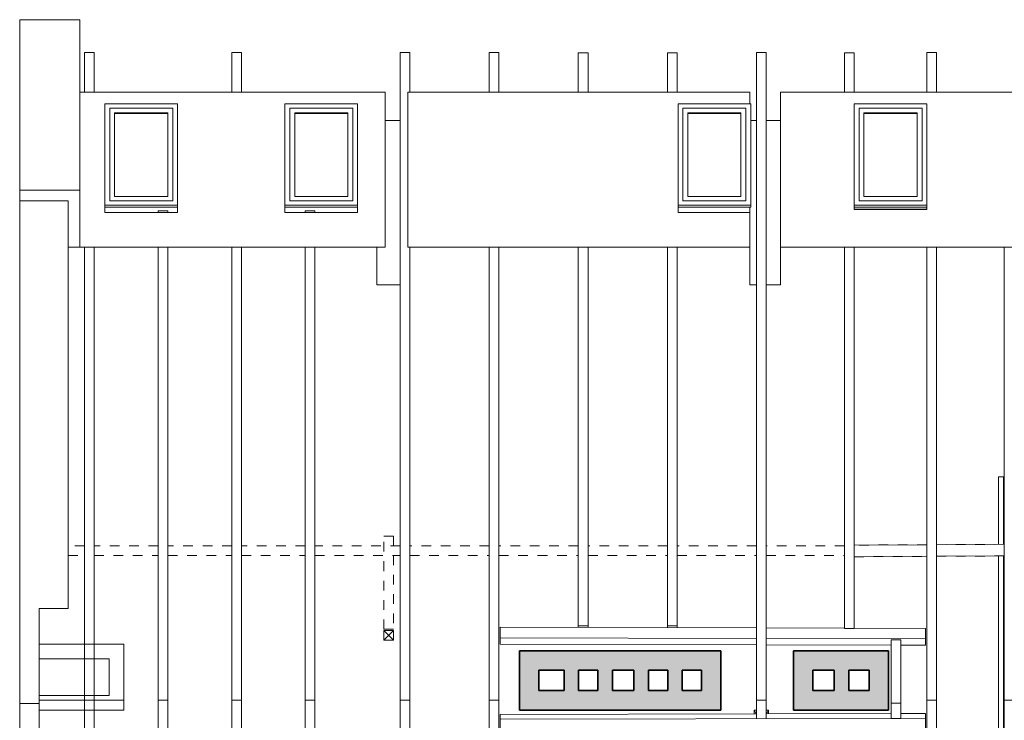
# Model space of a CAD drawing. Header units: metres. Extents: x -1.7 to 41.6, y -3.9 to 17.
# Tile 2 of 7: x -0.2 to 9.9, y 7.5 to 14.7. Entities that reach past the tile are written whole.
import ezdxf

# ---------------------------------------------------------------- set-up
doc = ezdxf.new("R2010")
doc.units = ezdxf.units.M
doc.linetypes.add('AV - Cerch_ 1 tecka 4mm', pattern=[0.006, 0.004, -0.001, 0, -0.001])
doc.layers.add('AV-SRAFY', color=7, linetype='Continuous', lineweight=35)
doc.layers.add('AV-STAVBA', color=7, linetype='Continuous', lineweight=18)

# ---------------------------------------------------------------- blocks, each defined once
blk = doc.blocks.new('SFR_Trám_obdelník_steel - 100_160-1443036-Podkroví')
at = {"layer": 'AV-STAVBA', "linetype": 'AV - Cerch_ 1 tecka 4mm', "lineweight": 13}
for p, q in [((-3.84, 0.05), (-4.01, 0.05)), ((-3.08, 0.05), (-3.74, 0.05)), ((-2.32, 0.05), (-2.98, 0.05)), ((-1.56, 0.05), (-2.22, 0.05)), ((-0.58, 0.05), (-1.46, 0.05)), ((0.34, 0.05), (-0.48, 0.05)), ((1.26, 0.05), (0.44, 0.05)), ((2.18, 0.05), (1.36, 0.05)), ((3.1, 0.05), (2.28, 0.05)), ((4.01, 0.05), (3.2, 0.05)), ((-4.01, -0.05), (-3.84, -0.05)), ((-3.74, -0.05), (-3.08, -0.05)), ((-2.98, -0.05), (-2.32, -0.05)), ((-2.22, -0.05), (-1.56, -0.05)), ((-1.46, -0.05), (-0.58, -0.05)), ((-0.48, -0.05), (0.34, -0.05)), ((0.44, -0.05), (1.26, -0.05)), ((1.36, -0.05), (2.18, -0.05)), ((2.28, -0.05), (3.1, -0.05)), ((3.2, -0.05), (4.01, -0.05))]:
    blk.add_line(p, q, dxfattribs=at)
blk = doc.blocks.new('SFR_Trám_dřevo - 120_160-1458926-Podkroví')
at = {"layer": 'AV-STAVBA', "linetype": 'AV - Cerch_ 1 tecka 4mm', "lineweight": 13}
for p, q in [((-15.479, 0.06), (-15.479, 0)), ((-14.629, 0.06), (-15.379, 0.06)), ((-13.829, 0.06), (-14.529, 0.06)), ((-15.38, -0.06), (-14.63, -0.06)), ((-14.53, -0.06), (-13.829, -0.06))]:
    blk.add_line(p, q, dxfattribs=at)
blk = doc.blocks.new('SFR_Trám_dřevo - 50_140-V18-Podkroví')
at = {"layer": 'AV-STAVBA', "linetype": 'AV - Cerch_ 1 tecka 4mm', "lineweight": 13}
for p, q in [((-2.192, 0.025), (-2.888, 0.025)), ((-2.888, 0.025), (-2.888, -0.025)), ((1.923, 0.025), (-2.072, 0.025)), ((2.888, 0.025), (2.043, 0.025)), ((2.888, -0.025), (2.888, 0.025)), ((-2.888, -0.025), (-2.191, -0.025)), ((-2.071, -0.025), (1.924, -0.025)), ((2.044, -0.025), (2.888, -0.025))]:
    blk.add_line(p, q, dxfattribs=at)
at = {"layer": 'AV-STAVBA'}
for p, q in [((-2.888, -0.025), (-2.888, 0.025)), ((-2.192, 0.025), (-2.888, 0.025)), ((1.923, 0.025), (-2.072, 0.025)), ((2.888, 0.025), (2.043, 0.025)), ((2.888, 0.025), (2.888, -0.025)), ((-2.191, -0.025), (-2.888, -0.025)), ((1.924, -0.025), (-2.071, -0.025)), ((2.888, -0.025), (2.044, -0.025))]:
    blk.add_line(p, q, dxfattribs=at)
blk = doc.blocks.new('SCO_Koncepční obdelníkový sloup_steel - 100_100-1442975-Podkroví')
at = {"layer": 'AV-STAVBA'}
for p, q in [((0.05, 0.05), (-0.05, -0.05)), ((-0.05, 0.05), (0.05, -0.05))]:
    blk.add_line(p, q, dxfattribs=at)
blk = doc.blocks.new('SFR_Trám_obdelník_steel - 100_160-1506987-Podkroví')
at = {"layer": 'AV-STAVBA', "linetype": 'AV - Cerch_ 1 tecka 4mm', "lineweight": 13}
for p, q in [((-0.479, 0.05), (0.482, 0.05)), ((-0.479, -0.05), (-0.479, 0.05)), ((0.482, 0.05), (0.482, -0.05)), ((0.482, -0.05), (-0.479, -0.05))]:
    blk.add_line(p, q, dxfattribs=at)
blk = doc.blocks.new('SCO_Koncepční obdelníkový sloup - 150_270-1444334-Podkroví')
at = {"layer": 'AV-STAVBA'}
for p, q in [((-0.075, 0.135), (-0.053, 0.095)), ((-0.075, 0.135), (-0.05, 0.135)), ((-0.075, 0.095), (-0.075, 0.135)), ((0.05, 0.135), (0.075, 0.135)), ((0.075, 0.135), (0.053, 0.095)), ((0.075, 0.135), (0.075, 0.095)), ((-0.075, -0.135), (-0.075, -0.069)), ((-0.05, -0.09), (-0.075, -0.135)), ((0.05, -0.09), (0.075, -0.135)), ((0.075, -0.068), (0.075, -0.135)), ((-0.05, -0.135), (-0.075, -0.135)), ((0.075, -0.135), (0.05, -0.135))]:
    blk.add_line(p, q, dxfattribs=at)
blk = doc.blocks.new('WI_1_střešní - 750x1150-1468877-Podkroví')
at = {"layer": 'AV-STAVBA'}
for p, q in [((8.385, 13.878), (8.385, 12.832)), ((9.135, 13.878), (8.385, 13.878)), ((8.435, 12.878), (8.435, 13.833)), ((8.435, 13.833), (9.085, 13.833)), ((9.085, 13.833), (8.435, 13.833)), ((8.435, 13.833), (8.435, 12.878)), ((9.085, 13.833), (9.085, 12.878)), ((9.085, 12.878), (9.085, 13.833)), ((9.135, 12.832), (9.135, 13.878)), ((8.485, 12.923), (8.485, 13.787)), ((8.485, 13.787), (9.035, 13.787)), ((9.035, 13.781), (8.485, 13.781)), ((9.035, 13.787), (9.035, 12.923)), ((9.035, 12.923), (8.485, 12.923)), ((8.385, 12.832), (9.135, 12.832)), ((8.385, 12.813), (8.385, 12.832)), ((9.085, 12.878), (8.435, 12.878)), ((8.435, 12.878), (9.085, 12.878)), ((9.135, 12.813), (9.135, 12.832)), ((9.135, 12.812), (8.385, 12.812))]:
    blk.add_line(p, q, dxfattribs=at)
blk = doc.blocks.new('WI_1_střešní - 750x1150-V22-Podkroví')
at = {"layer": 'AV-STAVBA'}
for p, q in [((6.565, 13.878), (6.565, 12.832)), ((7.315, 13.878), (6.565, 13.878)), ((6.615, 12.878), (6.615, 13.833)), ((6.615, 13.833), (7.265, 13.833)), ((7.265, 13.833), (6.615, 13.833)), ((6.615, 13.833), (6.615, 12.878)), ((7.265, 13.833), (7.265, 12.878)), ((7.265, 12.878), (7.265, 13.833)), ((7.315, 12.832), (7.315, 13.878)), ((6.665, 12.923), (6.665, 13.787)), ((6.665, 13.787), (7.215, 13.787)), ((7.215, 13.781), (6.665, 13.781)), ((7.215, 13.787), (7.215, 12.923)), ((7.215, 12.923), (6.665, 12.923)), ((6.565, 12.832), (7.315, 12.832)), ((6.565, 12.813), (6.565, 12.832)), ((7.265, 12.878), (6.615, 12.878)), ((6.615, 12.878), (7.265, 12.878)), ((7.315, 12.812), (7.315, 12.832)), ((7.315, 12.812), (6.565, 12.812))]:
    blk.add_line(p, q, dxfattribs=at)

msp = doc.modelspace()

# ---------------------------------------------------------------- hatches: boundary and pattern name
at = {"layer": 'AV-SRAFY', "lineweight": 18}
for points in [[(5.128, 7.8182), (5.128, 8.2282), (4.928, 8.2282), (4.928, 7.8182)], [(6.808, 8.0282), (7.008, 8.0282), (7.008, 8.2282), (5.128, 8.2282), (5.128, 8.0282), (6.6974, 8.0282)], [(7.958, 7.8182), (7.958, 8.2282), (7.758, 8.2282), (7.758, 7.8182), (7.7838, 7.8182)], [(8.538, 8.0282), (8.738, 8.0282), (8.738, 8.2282), (7.958, 8.2282), (7.958, 8.0282), (8.328, 8.0282)], [(5.538, 7.8182), (5.538, 8.0282), (5.388, 8.0282), (5.388, 7.8182)], [(5.888, 7.8182), (5.888, 8.0282), (5.738, 8.0282), (5.738, 7.8182)], [(6.258, 7.8182), (6.258, 8.0282), (6.108, 8.0282), (6.108, 7.8182)], [(6.608, 7.8182), (6.608, 8.0282), (6.458, 8.0282), (6.458, 7.8182)], [(7.008, 7.6182), (7.008, 8.0282), (6.808, 8.0282), (6.808, 7.6182)], [(8.328, 7.8182), (8.328, 8.0282), (8.178, 8.0282), (8.178, 7.8182)], [(8.738, 7.6182), (8.738, 8.0282), (8.538, 8.0282), (8.538, 7.6182)], [(4.928, 7.6182), (6.808, 7.6182), (6.808, 7.8182), (4.928, 7.8182)], [(7.758, 7.6182), (8.538, 7.6182), (8.538, 7.8182), (7.758, 7.8182)]]:
    msp.add_hatch(color=256, dxfattribs=at).paths.add_polyline_path(points)

# ---------------------------------------------------------------- linework, layer by layer
at = {"layer": 'AV-STAVBA'}
for p, q in [((-0.2352, 14.7482), (0.3848, 14.7482)), ((-0.2352, -0.6246), (-0.2352, 14.7482)), ((0.3848, 14.7482), (0.3848, 12.3982)), ((0.4348, 14.4084), (0.5348, 14.4084)), ((0.4348, 14.4084), (0.4348, 13.9982)), ((0.5348, 14.4084), (0.5348, 13.9982)), ((1.9548, 14.4084), (2.0548, 14.4084)), ((1.9548, 14.4084), (1.9548, 13.9982)), ((2.0548, 14.4084), (2.0548, 13.9982)), ((3.6948, 14.4084), (3.7948, 14.4084)), ((3.6948, 14.4084), (3.6948, 7.7206)), ((3.7948, 14.4084), (3.7948, 13.9982)), ((4.6148, 14.4084), (4.7148, 14.4084)), ((4.6148, 14.4084), (4.6148, 13.9982)), ((4.7148, 14.4084), (4.7148, 13.9982)), ((5.5348, 14.4073), (5.6348, 14.4073)), ((5.5348, 14.4073), (5.5348, 13.9982)), ((5.6348, 14.4073), (5.6348, 13.9982)), ((6.4548, 14.4073), (6.5548, 14.4073)), ((6.4548, 14.4073), (6.4548, 13.9982)), ((6.5548, 14.4073), (6.5548, 13.9982)), ((7.3748, 14.4084), (7.4748, 14.4084)), ((7.3748, 14.4084), (7.3748, 7.7207)), ((7.4748, 14.4084), (7.4748, 7.7207)), ((8.2848, 14.4073), (8.3848, 14.4073)), ((8.2848, 14.4073), (8.2848, 13.9982)), ((8.3848, 14.4073), (8.3848, 13.9982)), ((9.1348, 14.4084), (9.2348, 14.4084)), ((9.1348, 14.4084), (9.1348, 13.9982)), ((9.2348, 14.4084), (9.2348, 13.9982)), ((3.5405, 13.9982), (0.3848, 13.9982)), ((3.5405, 12.3982), (3.5405, 13.9982)), ((7.3048, 13.9982), (3.7748, 13.9982)), ((3.7748, 13.9982), (3.7748, 12.3982)), ((7.3048, 13.878), (7.3048, 13.9982)), ((7.6248, 13.9982), (7.6248, 12.0082)), ((20.0748, 13.9982), (7.6248, 13.9982)), ((3.6948, 13.7082), (3.5405, 13.7082)), ((7.3748, 13.7082), (7.3148, 13.7082)), ((7.6248, 13.7082), (7.4748, 13.7082)), ((0.3848, 12.989), (-0.2352, 12.989)), ((-0.2352, 12.8764), (0.2648, 12.8764)), ((0.2648, 12.8764), (0.2648, 8.6682)), ((0.6448, 12.7554), (0.6448, 12.8129)), ((1.3948, 12.7554), (0.6448, 12.7554)), ((1.1948, 12.775), (1.2948, 12.775)), ((1.1948, 12.775), (1.1948, 12.7554)), ((1.2948, 12.775), (1.2948, 12.7554)), ((1.3948, 12.8129), (1.3948, 12.7554)), ((2.5048, 12.7554), (2.5048, 12.8129)), ((3.2548, 12.7554), (2.5048, 12.7554)), ((2.7148, 12.775), (2.8148, 12.775)), ((2.7148, 12.775), (2.7148, 12.7554)), ((2.8148, 12.775), (2.8148, 12.7554)), ((3.2548, 12.8129), (3.2548, 12.7554)), ((6.5648, 12.7554), (6.5648, 12.8129)), ((7.3048, 12.7554), (6.5648, 12.7554)), ((7.3048, 12.0082), (7.3048, 12.8116)), ((8.3848, 12.788), (8.3848, 12.8129)), ((8.3848, 12.7908), (9.1348, 12.7908)), ((9.1348, 12.788), (8.3848, 12.788)), ((9.1348, 12.8129), (9.1348, 12.788)), ((0.2648, 12.3982), (3.5405, 12.3982)), ((0.4348, 12.3982), (0.4348, 7.7207)), ((0.5348, 12.3982), (0.5348, 7.7207)), ((1.1948, 12.3982), (1.1948, 7.7208)), ((1.2948, 12.3982), (1.2948, 7.7208)), ((1.9548, 12.3982), (1.9548, 7.7208)), ((2.0548, 12.3982), (2.0548, 7.7208)), ((2.7148, 12.3982), (2.7148, 7.7208)), ((2.8148, 12.3982), (2.8148, 7.7208)), ((3.4548, 12.3982), (3.4548, 12.0082)), ((3.7748, 12.3982), (7.3048, 12.3982)), ((3.7948, 12.3982), (3.7948, 7.7206)), ((4.6148, 12.3982), (4.6148, 7.7207)), ((4.7148, 12.3982), (4.7148, 7.7207)), ((5.5348, 12.3982), (5.5348, 8.4888)), ((5.6348, 12.3982), (5.6348, 8.4888)), ((6.4548, 12.3982), (6.4548, 8.4861)), ((6.5548, 12.3982), (6.5548, 8.4861)), ((7.6248, 12.3982), (10.9148, 12.3982)), ((8.2848, 12.3982), (8.2848, 8.4598)), ((8.3848, 12.3982), (8.3848, 8.4598)), ((9.1348, 12.3982), (9.1348, 7.7207)), ((9.2348, 12.3982), (9.2348, 7.7207)), ((9.9348, 12.3982), (9.9348, 7.7207)), ((3.4548, 12.0082), (3.6948, 12.0082)), ((7.3048, 12.0082), (7.3748, 12.0082)), ((7.4748, 12.0082), (7.6248, 12.0082)), ((8.2848, 9.2608), (8.2845, 9.3208)), ((9.1348, 9.3253), (8.3848, 9.3213)), ((9.9348, 9.3296), (9.2348, 9.3259)), ((9.1348, 9.2053), (8.3848, 9.2013)), ((9.9348, 9.2096), (9.2348, 9.2059)), ((-0.0352, 8.6682), (-0.0352, 5.4882)), ((0.2648, 8.6682), (-0.0352, 8.6682)), ((4.728, 8.3647), (4.7283, 8.4744)), ((7.3748, 8.4667), (4.7283, 8.4744)), ((5.6348, 8.4888), (5.5348, 8.4888)), ((5.5348, 8.4888), (5.5348, 8.472)), ((5.6348, 8.4717), (5.6348, 8.4888)), ((6.5548, 8.4861), (6.4548, 8.4861)), ((6.4548, 8.4861), (6.4548, 8.4694)), ((6.5548, 8.4691), (6.5548, 8.4861)), ((8.2848, 8.4641), (7.4748, 8.4664)), ((8.3848, 8.4598), (8.2848, 8.4598)), ((8.2848, 8.4598), (8.2848, 8.459)), ((9.1221, 8.4617), (8.3848, 8.4638)), ((8.3848, 8.459), (8.3848, 8.4598)), ((9.1221, 8.4617), (9.1217, 8.352)), ((9.1219, 8.3966), (9.1221, 8.4617)), ((3.5248, 8.4409), (3.6248, 8.4409)), ((3.5248, 8.3409), (3.5248, 8.4409)), ((3.6248, 8.3409), (3.5248, 8.3409)), ((3.6248, 8.4409), (3.6248, 8.3409)), ((4.7278, 8.2997), (4.728, 8.3647)), ((7.3748, 8.3571), (4.728, 8.3647)), ((9.1217, 8.352), (7.4748, 8.3568)), ((8.7648, 8.3418), (8.8648, 8.3418)), ((8.7648, 8.3418), (8.7648, 7.689)), ((8.8648, 8.3418), (8.8648, 7.689)), ((9.1216, 8.287), (9.1219, 8.3966)), ((9.1217, 8.352), (9.1216, 8.287)), ((-0.0352, 8.2982), (0.8388, 8.2982)), ((0.8388, 8.2982), (0.8388, 7.6182)), ((4.7278, 8.2997), (7.3748, 8.292)), ((7.4748, 8.2917), (8.7648, 8.288)), ((8.8648, 8.2877), (9.1216, 8.287)), ((0.6888, 8.1482), (-0.0352, 8.1482)), ((0.6888, 7.7682), (0.6888, 8.1482)), ((-0.0352, 7.7682), (0.6888, 7.7682)), ((-0.2352, 7.6853), (-0.0352, 7.6853)), ((0.8388, 7.7207), (-0.0352, 7.7207)), ((0.5348, 7.7207), (0.4348, 7.7207)), ((0.4348, 7.7207), (0.4348, 0.6433)), ((0.4348, 7.7207), (0.5348, 7.7207)), ((0.5348, 7.7207), (0.5348, 0.6433)), ((1.2948, 7.7208), (1.1948, 7.7208)), ((1.1948, 7.7208), (1.1948, 4.8967)), ((1.1948, 7.7208), (1.2948, 7.7208)), ((1.2948, 7.7208), (1.2948, 4.9079)), ((2.0548, 7.7208), (1.9548, 7.7208)), ((1.9548, 7.7208), (1.9548, 0.9186)), ((1.9548, 7.7208), (2.0548, 7.7208)), ((2.0548, 7.7208), (2.0548, 0.911)), ((2.8148, 7.7208), (2.7148, 7.7208)), ((2.7148, 7.7208), (2.7148, 0.8615)), ((2.7148, 7.7208), (2.8148, 7.7208)), ((2.8148, 7.7208), (2.8148, 5.0905)), ((3.7948, 7.7206), (3.6948, 7.7206)), ((3.6948, 7.7206), (3.6948, 0.9101)), ((3.6948, 7.7206), (3.7948, 7.7206)), ((3.7948, 7.7206), (3.7948, 0.9177)), ((4.7148, 7.7207), (4.6148, 7.7207)), ((4.6148, 7.7207), (4.6148, 4.8913)), ((4.6148, 7.7207), (4.7148, 7.7207)), ((4.7148, 7.7207), (4.7148, 4.88)), ((7.4748, 7.7207), (7.3748, 7.7207)), ((7.3748, 7.7207), (7.3748, 7.5287)), ((7.3748, 7.7207), (7.4748, 7.7207)), ((7.4748, 7.7207), (7.4748, 7.5289)), ((8.8648, 7.689), (8.7648, 7.689)), ((8.7648, 7.689), (8.7648, 7.5312)), ((8.7648, 7.689), (8.8648, 7.689)), ((8.8648, 7.689), (8.8648, 7.5312)), ((9.2348, 7.7207), (9.1348, 7.7207)), ((9.1348, 7.7207), (9.1348, 2.179)), ((9.1348, 7.7207), (9.2348, 7.7207)), ((9.2348, 7.7207), (9.2348, 0.6433)), ((10.0348, 7.7207), (9.9348, 7.7207)), ((9.9348, 7.7207), (9.9348, 0.6433)), ((9.9348, 7.7207), (10.0348, 7.7207)), ((0.8388, 7.6182), (-0.0352, 7.6182)), ((7.3748, 7.5782), (4.7275, 7.5724)), ((4.7275, 7.5229), (4.7275, 7.5724)), ((8.7648, 7.5318), (4.7275, 7.5229)), ((8.7648, 7.5812), (7.4748, 7.5784)), ((8.8648, 7.5312), (8.7648, 7.5312)), ((9.1218, 7.582), (8.8648, 7.5814)), ((9.1218, 7.5325), (8.8648, 7.532)), ((9.1221, 7.4679), (9.1218, 7.582)), ((9.1218, 7.582), (9.1218, 7.5325)), ((9.1218, 7.5325), (9.1221, 7.4184)), ((4.7278, 7.4088), (4.7275, 7.5229))]:
    msp.add_line(p, q, dxfattribs=at)
at = {"layer": 'AV-STAVBA', "lineweight": 35}
for p, q in [((4.928, 8.2282), (4.928, 7.6182)), ((7.008, 8.2282), (4.928, 8.2282)), ((7.008, 7.6182), (7.008, 8.2282)), ((7.758, 8.2282), (7.758, 7.6182)), ((8.738, 8.2282), (7.758, 8.2282)), ((8.738, 7.6182), (8.738, 8.2282)), ((5.128, 7.8182), (5.128, 8.0282)), ((5.128, 8.0282), (5.388, 8.0282)), ((5.388, 8.0282), (5.388, 7.8182)), ((5.538, 8.0282), (5.738, 8.0282)), ((5.538, 7.8182), (5.538, 8.0282)), ((5.738, 8.0282), (5.738, 7.8182)), ((5.888, 8.0282), (6.108, 8.0282)), ((5.888, 7.8182), (5.888, 8.0282)), ((6.108, 8.0282), (6.108, 7.8182)), ((6.258, 8.0282), (6.458, 8.0282)), ((6.258, 7.8182), (6.258, 8.0282)), ((6.458, 8.0282), (6.458, 7.8182)), ((6.608, 8.0282), (6.808, 8.0282)), ((6.608, 7.8182), (6.608, 8.0282)), ((6.808, 8.0282), (6.808, 7.8182)), ((7.958, 7.8182), (7.958, 8.0282)), ((7.958, 8.0282), (8.178, 8.0282)), ((8.178, 8.0282), (8.178, 7.8182)), ((8.328, 8.0282), (8.538, 8.0282)), ((8.328, 7.8182), (8.328, 8.0282)), ((8.538, 8.0282), (8.538, 7.8182)), ((5.388, 7.8182), (5.128, 7.8182)), ((5.738, 7.8182), (5.538, 7.8182)), ((6.108, 7.8182), (5.888, 7.8182)), ((6.458, 7.8182), (6.258, 7.8182)), ((6.808, 7.8182), (6.608, 7.8182)), ((8.178, 7.8182), (7.958, 7.8182)), ((8.538, 7.8182), (8.328, 7.8182)), ((4.928, 7.6182), (7.008, 7.6182)), ((7.758, 7.6182), (8.738, 7.6182))]:
    msp.add_line(p, q, dxfattribs=at)

# ---------------------------------------------------------------- block references
at = {"layer": 'AV-STAVBA'}
for name, p in [('WI_1_střešní - 750x1150-1468877-Podkroví', (-7.74, 0)), ('WI_1_střešní - 750x1150-1468877-Podkroví', (-5.88, 0)), ('WI_1_střešní - 750x1150-V22-Podkroví', (0, 0)), ('WI_1_střešní - 750x1150-1468877-Podkroví', (0, 0)), ('SCO_Koncepční obdelníkový sloup_steel - 100_100-1442975-Podkroví', (3.5748, 8.3909)), ('SCO_Koncepční obdelníkový sloup - 150_270-1444334-Podkroví', (7.4248, 7.4832))]:
    msp.add_blockref(name, p, dxfattribs=at)
at = {"layer": 'AV-STAVBA', "rotation": 270}
msp.add_blockref('SFR_Trám_dřevo - 50_140-V18-Podkroví', (9.8998, 7.138), dxfattribs=at)
at = {"layer": 'AV-STAVBA', "linetype": 'AV - Cerch_ 1 tecka 4mm', "lineweight": 13}
for name, p, rotation in [('SFR_Trám_dřevo - 120_160-1458926-Podkroví', (23.7637, 9.3435), 0.3060913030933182), ('SFR_Trám_obdelník_steel - 100_160-1506987-Podkroví', (3.5748, 8.9329), 89.99999999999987)]:
    msp.add_blockref(name, p, dxfattribs=dict(at, rotation=rotation))
msp.add_blockref('SFR_Trám_obdelník_steel - 100_160-1443036-Podkroví', (4.2748, 9.2634), dxfattribs=at)

doc.saveas('drawing.dxf')
